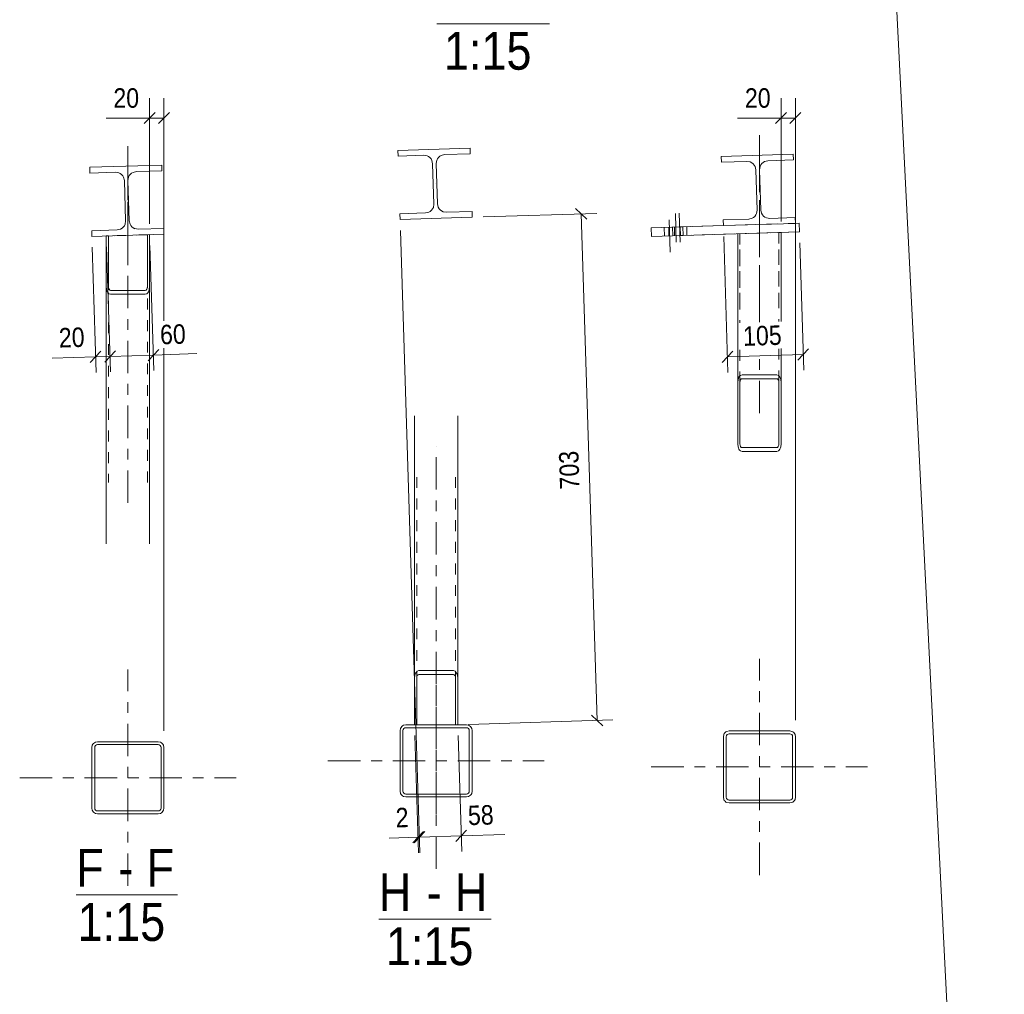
# Model space of a CAD drawing. Header units: millimetres. Extents: x 0 to 914, y 0 to 420.
# Tile 12 of 14: x 703 to 794, y 235 to 325. Entities that reach past the tile are written whole.
import ezdxf

# ---------------------------------------------------------------- set-up
doc = ezdxf.new("R2010")
doc.units = ezdxf.units.MM
for name, pattern in [('XKITLINE00', [0]), ('XKITLINE01', [4, 1, -1, 1, -1]), ('XKITLINE03', [6, 3, -1, 1, -1])]:
    doc.linetypes.add(name, pattern=pattern)
for name, color, linetype, lineweight in [('Element', 2, 'Continuous', 0), ('Inny typ obiektu', 7, 'Continuous', 0), ('Wymiar', 4, 'Continuous', 0), ('Śruba', 3, 'Continuous', 0)]:
    doc.layers.add(name, color=color, linetype=linetype, lineweight=lineweight)
doc.styles.add('ARIAL', font='ARIAL.TTF')

msp = doc.modelspace()

# ---------------------------------------------------------------- linework, layer by layer
at = {"layer": 'Element', "linetype": 'XKITLINE03', "lineweight": 0}
for p, q in [((770.976, 297.523), (770.976, 314.799)), ((770.976, 314.799), (770.976, 297.523)), ((712.603, 303.634), (712.603, 313.799)), ((712.603, 313.799), (712.603, 279.861)), ((740.994, 310.307), (740.994, 310.307)), ((770.875, 309.744), (770.875, 309.744)), ((712.503, 308.744), (712.503, 308.744)), ((770.976, 289.099), (770.976, 295.002)), ((741.094, 252.028), (741.094, 286.028)), ((741.091, 246.947), (741.091, 266.947)), ((770.973, 246.383), (770.973, 266.383)), ((712.6, 245.383), (712.6, 265.383)), ((741.094, 261.755), (741.094, 252.028)), ((731.091, 256.947), (751.091, 256.947)), ((760.973, 256.383), (780.973, 256.383)), ((702.6, 255.383), (722.6, 255.383))]:
    msp.add_line(p, q, dxfattribs=at)
at = {"layer": 'Element', "linetype": 'XKITLINE00', "lineweight": 0}
for p, q in [((737.562, 313.401), (744.225, 313.61)), ((737.562, 313.401), (744.225, 313.61)), ((737.579, 312.868), (737.562, 313.401)), ((737.579, 312.868), (737.562, 313.401)), ((744.242, 313.077), (741.876, 313.003)), ((744.242, 313.077), (741.876, 313.003)), ((744.225, 313.61), (744.242, 313.077)), ((744.225, 313.61), (744.242, 313.077)), ((739.944, 312.942), (737.579, 312.868)), ((739.944, 312.942), (737.579, 312.868)), ((739.944, 312.942), (740.252, 312.891)), ((739.944, 312.942), (740.252, 312.891)), ((740.698, 312.472), (740.769, 312.168)), ((740.698, 312.472), (740.769, 312.168)), ((740.886, 308.436), (740.769, 312.168)), ((740.886, 308.436), (740.769, 312.168)), ((741.102, 312.178), (741.153, 312.486)), ((741.102, 312.178), (741.153, 312.486)), ((741.219, 308.447), (741.102, 312.178)), ((741.219, 308.447), (741.102, 312.178)), ((741.572, 312.932), (741.876, 313.003)), ((741.572, 312.932), (741.876, 313.003)), ((767.443, 312.837), (774.107, 313.047)), ((767.443, 312.837), (774.107, 313.047)), ((767.46, 312.304), (767.443, 312.837)), ((767.46, 312.304), (767.443, 312.837)), ((769.826, 312.379), (767.46, 312.304)), ((769.826, 312.379), (767.46, 312.304)), ((769.826, 312.379), (770.134, 312.327)), ((769.826, 312.379), (770.134, 312.327)), ((771.454, 312.369), (771.758, 312.439)), ((771.454, 312.369), (771.758, 312.439)), ((774.123, 312.514), (771.758, 312.439)), ((774.123, 312.514), (771.758, 312.439)), ((774.107, 313.047), (774.123, 312.514)), ((774.107, 313.047), (774.123, 312.514)), ((709.071, 311.837), (715.734, 312.047)), ((709.071, 311.837), (715.734, 312.047)), ((709.088, 311.304), (709.071, 311.837)), ((709.088, 311.304), (709.071, 311.837)), ((711.453, 311.379), (709.088, 311.304)), ((711.453, 311.379), (709.088, 311.304)), ((711.453, 311.379), (711.761, 311.327)), ((711.453, 311.379), (711.761, 311.327)), ((713.081, 311.369), (713.385, 311.439)), ((713.081, 311.369), (713.385, 311.439)), ((715.751, 311.514), (713.385, 311.439)), ((715.751, 311.514), (713.385, 311.439)), ((715.734, 312.047), (715.751, 311.514)), ((715.734, 312.047), (715.751, 311.514)), ((770.58, 311.908), (770.65, 311.604)), ((770.58, 311.908), (770.65, 311.604)), ((770.767, 307.873), (770.65, 311.604)), ((770.767, 307.873), (770.65, 311.604)), ((770.983, 311.615), (771.035, 311.923)), ((770.983, 311.615), (771.035, 311.923)), ((771.101, 307.883), (770.983, 311.615)), ((771.101, 307.883), (770.983, 311.615)), ((712.207, 310.908), (712.278, 310.604)), ((712.207, 310.908), (712.278, 310.604)), ((712.395, 306.873), (712.278, 310.604)), ((712.395, 306.873), (712.278, 310.604)), ((712.611, 310.615), (712.662, 310.923)), ((712.611, 310.615), (712.662, 310.923)), ((712.728, 306.883), (712.611, 310.615)), ((712.728, 306.883), (712.611, 310.615)), ((740.415, 307.682), (740.111, 307.611)), ((740.415, 307.682), (740.111, 307.611)), ((740.886, 308.436), (740.835, 308.128)), ((740.886, 308.436), (740.835, 308.128)), ((741.29, 308.143), (741.219, 308.447)), ((741.29, 308.143), (741.219, 308.447)), ((742.044, 307.672), (741.736, 307.723)), ((742.044, 307.672), (741.736, 307.723)), ((742.044, 307.672), (744.409, 307.746)), ((742.044, 307.672), (744.409, 307.746)), ((744.409, 307.746), (744.426, 307.213)), ((744.409, 307.746), (744.426, 307.213)), ((770.767, 307.873), (770.716, 307.565)), ((770.767, 307.873), (770.716, 307.565)), ((771.171, 307.579), (771.101, 307.883)), ((771.171, 307.579), (771.101, 307.883)), ((712.395, 306.873), (712.344, 306.565)), ((712.395, 306.873), (712.344, 306.565)), ((712.799, 306.579), (712.728, 306.883)), ((712.799, 306.579), (712.728, 306.883)), ((737.746, 307.537), (740.111, 307.611)), ((737.746, 307.537), (740.111, 307.611)), ((737.763, 307.004), (737.746, 307.537)), ((737.763, 307.004), (737.746, 307.537)), ((744.426, 307.213), (737.763, 307.004)), ((744.426, 307.213), (737.763, 307.004)), ((767.627, 306.974), (769.993, 307.048)), ((767.627, 306.974), (769.993, 307.048)), ((767.644, 306.441), (767.627, 306.974)), ((767.644, 306.441), (767.627, 306.974)), ((770.297, 307.118), (769.993, 307.048)), ((770.297, 307.118), (769.993, 307.048)), ((771.925, 307.109), (771.617, 307.16)), ((771.925, 307.109), (771.617, 307.16)), ((771.925, 307.109), (774.291, 307.183)), ((771.925, 307.109), (774.291, 307.183)), ((774.291, 307.183), (774.308, 306.65)), ((774.291, 307.183), (774.308, 306.65)), ((709.255, 305.974), (711.62, 306.048)), ((709.255, 305.974), (711.62, 306.048)), ((709.272, 305.441), (709.255, 305.974)), ((709.272, 305.441), (709.255, 305.974)), ((711.924, 306.118), (711.62, 306.048)), ((711.924, 306.118), (711.62, 306.048)), ((713.553, 306.109), (713.245, 306.16)), ((713.553, 306.109), (713.245, 306.16)), ((713.553, 306.109), (715.918, 306.183)), ((713.553, 306.109), (715.918, 306.183)), ((715.918, 306.183), (715.935, 305.65)), ((715.918, 306.183), (715.935, 305.65)), ((760.981, 306.231), (767.644, 306.441)), ((760.981, 306.231), (761.006, 305.432)), ((774.666, 305.861), (761.006, 305.432)), ((763.672, 305.516), (763.646, 306.315)), ((774.308, 306.65), (767.644, 306.441)), ((774.308, 306.65), (767.644, 306.441)), ((772.976, 305.808), (772.976, 297.586)), ((774.308, 306.65), (774.641, 306.661)), ((774.641, 306.661), (774.666, 305.861)), ((715.935, 305.65), (709.272, 305.441)), ((715.935, 305.65), (709.272, 305.441)), ((710.603, 305.483), (710.803, 305.489)), ((710.603, 305.483), (710.803, 305.489)), ((710.603, 300.801), (710.603, 305.483)), ((710.603, 300.801), (710.603, 305.483)), ((710.803, 305.489), (710.803, 300.801)), ((710.803, 300.801), (710.803, 305.489)), ((714.603, 305.609), (714.403, 305.603)), ((714.603, 305.609), (714.403, 305.603)), ((714.403, 305.603), (714.403, 300.801)), ((714.403, 305.603), (714.403, 300.801)), ((714.603, 300.801), (714.603, 305.609)), ((714.603, 300.801), (714.603, 305.609)), ((768.976, 305.682), (768.976, 286.266)), ((710.603, 300.801), (710.634, 300.53)), ((710.603, 300.801), (710.634, 300.53)), ((710.603, 300.798), (710.603, 277.028)), ((710.818, 300.665), (710.803, 300.801)), ((710.818, 300.665), (710.803, 300.801)), ((710.862, 300.55), (710.818, 300.665)), ((710.862, 300.55), (710.818, 300.665)), ((710.927, 300.473), (710.862, 300.55)), ((710.927, 300.473), (710.862, 300.55)), ((711.003, 300.447), (710.927, 300.473)), ((711.003, 300.447), (710.927, 300.473)), ((711.003, 300.447), (714.203, 300.447)), ((711.003, 300.447), (714.203, 300.447)), ((714.28, 300.473), (714.203, 300.447)), ((714.28, 300.473), (714.203, 300.447)), ((714.344, 300.55), (714.28, 300.473)), ((714.344, 300.55), (714.28, 300.473)), ((714.388, 300.665), (714.344, 300.55)), ((714.388, 300.665), (714.344, 300.55)), ((714.403, 300.801), (714.388, 300.665)), ((714.403, 300.801), (714.388, 300.665)), ((714.573, 300.53), (714.603, 300.801)), ((714.573, 300.53), (714.603, 300.801)), ((714.603, 300.803), (714.603, 277.028)), ((710.85, 300.146), (711.003, 300.092)), ((710.85, 300.146), (711.003, 300.092)), ((711.003, 300.092), (714.203, 300.092)), ((711.003, 300.092), (714.203, 300.092)), ((714.203, 300.092), (714.356, 300.146)), ((714.203, 300.092), (714.356, 300.146)), ((772.976, 295.065), (772.976, 286.266)), ((769.006, 292.203), (768.976, 291.932)), ((769.006, 292.203), (768.976, 291.932)), ((769.191, 292.067), (769.234, 292.182)), ((769.191, 292.067), (769.234, 292.182)), ((769.376, 292.64), (769.223, 292.586)), ((769.376, 292.64), (769.223, 292.586)), ((769.234, 292.182), (769.299, 292.259)), ((769.234, 292.182), (769.299, 292.259)), ((769.299, 292.259), (769.376, 292.286)), ((769.299, 292.259), (769.376, 292.286)), ((769.376, 292.64), (772.576, 292.64)), ((769.376, 292.64), (772.576, 292.64)), ((769.376, 292.286), (772.576, 292.286)), ((769.376, 292.286), (772.576, 292.286)), ((772.729, 292.586), (772.576, 292.64)), ((772.729, 292.586), (772.576, 292.64)), ((772.576, 292.286), (772.652, 292.259)), ((772.576, 292.286), (772.652, 292.259)), ((772.652, 292.259), (772.717, 292.182)), ((772.652, 292.259), (772.717, 292.182)), ((772.717, 292.182), (772.76, 292.067)), ((772.717, 292.182), (772.76, 292.067)), ((772.976, 291.932), (772.945, 292.203)), ((772.976, 291.932), (772.945, 292.203)), ((768.976, 286.266), (768.976, 291.932)), ((769.176, 291.932), (769.191, 292.067)), ((769.176, 291.932), (769.191, 292.067)), ((769.176, 291.932), (769.176, 286.266)), ((769.176, 286.266), (769.176, 291.932)), ((772.76, 292.067), (772.776, 291.932)), ((772.76, 292.067), (772.776, 291.932)), ((772.776, 291.932), (772.776, 286.266)), ((772.776, 286.266), (772.776, 291.932)), ((772.976, 286.266), (772.976, 291.932)), ((739.094, 288.861), (739.094, 264.588)), ((743.094, 288.862), (743.094, 264.589)), ((768.976, 286.266), (769.006, 285.994)), ((768.976, 286.266), (769.006, 285.994)), ((769.191, 286.13), (769.176, 286.266)), ((769.191, 286.13), (769.176, 286.266)), ((769.234, 286.015), (769.191, 286.13)), ((769.234, 286.015), (769.191, 286.13)), ((769.299, 285.938), (769.234, 286.015)), ((769.299, 285.938), (769.234, 286.015)), ((769.376, 285.911), (769.299, 285.938)), ((769.376, 285.911), (769.299, 285.938)), ((769.376, 285.911), (772.576, 285.911)), ((769.376, 285.911), (772.576, 285.911)), ((772.652, 285.938), (772.576, 285.911)), ((772.652, 285.938), (772.576, 285.911)), ((772.717, 286.015), (772.652, 285.938)), ((772.717, 286.015), (772.652, 285.938)), ((772.761, 286.13), (772.717, 286.015)), ((772.761, 286.13), (772.717, 286.015)), ((772.776, 286.266), (772.761, 286.13)), ((772.776, 286.266), (772.761, 286.13)), ((772.945, 285.995), (772.976, 286.266)), ((772.945, 285.995), (772.976, 286.266)), ((769.223, 285.611), (769.376, 285.557)), ((769.223, 285.611), (769.376, 285.557)), ((769.376, 285.557), (772.576, 285.557)), ((769.376, 285.557), (772.576, 285.557)), ((772.576, 285.557), (772.729, 285.611)), ((772.576, 285.557), (772.729, 285.611)), ((739.125, 264.859), (739.094, 264.588)), ((739.125, 264.859), (739.094, 264.588)), ((739.31, 264.724), (739.353, 264.839)), ((739.31, 264.724), (739.353, 264.839)), ((739.494, 265.297), (739.341, 265.243)), ((739.494, 265.297), (739.341, 265.243)), ((739.353, 264.839), (739.418, 264.915)), ((739.353, 264.839), (739.418, 264.915)), ((739.418, 264.915), (739.494, 264.942)), ((739.418, 264.915), (739.494, 264.942)), ((739.494, 265.297), (742.694, 265.297)), ((739.494, 265.297), (742.694, 265.297)), ((739.494, 264.942), (742.694, 264.942)), ((739.494, 264.942), (742.694, 264.942)), ((742.847, 265.243), (742.694, 265.297)), ((742.847, 265.243), (742.694, 265.297)), ((742.694, 264.942), (742.771, 264.915)), ((742.694, 264.942), (742.771, 264.915)), ((742.771, 264.915), (742.836, 264.839)), ((742.771, 264.915), (742.836, 264.839)), ((742.836, 264.839), (742.879, 264.724)), ((742.836, 264.839), (742.879, 264.724)), ((743.094, 264.588), (743.064, 264.859)), ((743.094, 264.588), (743.064, 264.859)), ((739.094, 260.28), (739.094, 264.588)), ((739.094, 264.588), (739.094, 260.28)), ((739.294, 264.588), (739.31, 264.724)), ((739.294, 264.588), (739.31, 264.724)), ((739.294, 260.28), (739.294, 264.588)), ((739.294, 260.28), (739.294, 264.588)), ((742.879, 264.724), (742.894, 264.588)), ((742.879, 264.724), (742.894, 264.588)), ((742.894, 264.588), (742.894, 260.281)), ((742.894, 260.281), (742.894, 264.588)), ((743.094, 260.281), (743.094, 264.588)), ((743.094, 260.281), (743.094, 264.588)), ((737.798, 259.951), (737.758, 259.747)), ((737.798, 259.951), (737.758, 259.747)), ((737.758, 254.147), (737.758, 259.747)), ((737.758, 254.147), (737.758, 259.747)), ((738.024, 259.747), (738.045, 259.849)), ((738.024, 259.747), (738.045, 259.849)), ((738.024, 254.147), (738.024, 259.747)), ((738.024, 254.147), (738.024, 259.747)), ((738.045, 259.849), (738.102, 259.935)), ((738.045, 259.849), (738.102, 259.935)), ((738.291, 260.28), (738.087, 260.239)), ((738.291, 260.28), (738.087, 260.239)), ((738.102, 259.935), (738.189, 259.993)), ((738.102, 259.935), (738.189, 259.993)), ((738.189, 259.993), (738.291, 260.013)), ((738.189, 259.993), (738.291, 260.013)), ((738.291, 260.28), (743.891, 260.28)), ((738.291, 260.28), (743.891, 260.28)), ((738.291, 260.013), (743.891, 260.013)), ((738.291, 260.013), (743.891, 260.013)), ((739.094, 260.28), (739.294, 260.28)), ((739.094, 260.28), (739.294, 260.28)), ((743.094, 260.281), (739.494, 260.28)), ((742.894, 260.281), (743.094, 260.281)), ((744.095, 260.239), (743.891, 260.28)), ((744.095, 260.239), (743.891, 260.28)), ((743.891, 260.013), (743.993, 259.993)), ((743.891, 260.013), (743.993, 259.993)), ((743.993, 259.993), (744.08, 259.935)), ((743.993, 259.993), (744.08, 259.935)), ((744.08, 259.935), (744.137, 259.849)), ((744.08, 259.935), (744.137, 259.849)), ((744.137, 259.849), (744.158, 259.747)), ((744.137, 259.849), (744.158, 259.747)), ((744.158, 254.147), (744.158, 259.747)), ((744.158, 254.147), (744.158, 259.747)), ((744.424, 259.747), (744.384, 259.951)), ((744.424, 259.747), (744.384, 259.951)), ((744.424, 254.147), (744.424, 259.747)), ((744.424, 254.147), (744.424, 259.747)), ((767.68, 259.387), (767.639, 259.183)), ((767.68, 259.387), (767.639, 259.183)), ((768.173, 259.716), (767.969, 259.676)), ((768.173, 259.716), (767.969, 259.676)), ((767.984, 259.372), (768.071, 259.429)), ((767.984, 259.372), (768.071, 259.429)), ((768.071, 259.429), (768.173, 259.45)), ((768.071, 259.429), (768.173, 259.45)), ((768.173, 259.716), (773.773, 259.716)), ((768.173, 259.716), (773.773, 259.716)), ((768.173, 259.45), (773.773, 259.45)), ((768.173, 259.45), (773.773, 259.45)), ((773.977, 259.676), (773.773, 259.716)), ((773.977, 259.676), (773.773, 259.716)), ((773.773, 259.45), (773.875, 259.429)), ((773.773, 259.45), (773.875, 259.429)), ((773.875, 259.429), (773.961, 259.372)), ((773.875, 259.429), (773.961, 259.372)), ((774.306, 259.183), (774.265, 259.387)), ((774.306, 259.183), (774.265, 259.387)), ((709.8, 258.716), (709.596, 258.676)), ((709.8, 258.716), (709.596, 258.676)), ((709.8, 258.716), (715.4, 258.716)), ((709.8, 258.716), (715.4, 258.716)), ((715.604, 258.676), (715.4, 258.716)), ((715.604, 258.676), (715.4, 258.716)), ((767.639, 253.583), (767.639, 259.183)), ((767.639, 253.583), (767.639, 259.183)), ((767.906, 259.183), (767.926, 259.285)), ((767.906, 259.183), (767.926, 259.285)), ((767.906, 253.583), (767.906, 259.183)), ((767.906, 253.583), (767.906, 259.183)), ((767.926, 259.285), (767.984, 259.372)), ((767.926, 259.285), (767.984, 259.372)), ((773.961, 259.372), (774.019, 259.285)), ((773.961, 259.372), (774.019, 259.285)), ((774.019, 259.285), (774.039, 259.183)), ((774.019, 259.285), (774.039, 259.183)), ((774.039, 253.583), (774.039, 259.183)), ((774.039, 253.583), (774.039, 259.183)), ((774.306, 253.583), (774.306, 259.183)), ((774.306, 253.583), (774.306, 259.183)), ((709.307, 258.387), (709.267, 258.183)), ((709.307, 258.387), (709.267, 258.183)), ((709.267, 252.583), (709.267, 258.183)), ((709.267, 252.583), (709.267, 258.183)), ((709.533, 258.183), (709.554, 258.285)), ((709.533, 258.183), (709.554, 258.285)), ((709.533, 252.583), (709.533, 258.183)), ((709.533, 252.583), (709.533, 258.183)), ((709.554, 258.285), (709.611, 258.372)), ((709.554, 258.285), (709.611, 258.372)), ((709.611, 258.372), (709.698, 258.429)), ((709.611, 258.372), (709.698, 258.429)), ((709.698, 258.429), (709.8, 258.45)), ((709.698, 258.429), (709.8, 258.45)), ((709.8, 258.45), (715.4, 258.45)), ((709.8, 258.45), (715.4, 258.45)), ((715.4, 258.45), (715.502, 258.429)), ((715.4, 258.45), (715.502, 258.429)), ((715.502, 258.429), (715.589, 258.372)), ((715.502, 258.429), (715.589, 258.372)), ((715.589, 258.372), (715.646, 258.285)), ((715.589, 258.372), (715.646, 258.285)), ((715.646, 258.285), (715.667, 258.183)), ((715.646, 258.285), (715.667, 258.183)), ((715.667, 252.583), (715.667, 258.183)), ((715.667, 252.583), (715.667, 258.183)), ((715.933, 258.183), (715.893, 258.387)), ((715.933, 258.183), (715.893, 258.387)), ((715.933, 252.583), (715.933, 258.183)), ((715.933, 252.583), (715.933, 258.183)), ((737.758, 254.147), (737.798, 253.943)), ((737.758, 254.147), (737.798, 253.943)), ((738.045, 254.045), (738.024, 254.147)), ((738.045, 254.045), (738.024, 254.147)), ((738.102, 253.958), (738.045, 254.045)), ((738.102, 253.958), (738.045, 254.045)), ((738.189, 253.9), (738.102, 253.958)), ((738.189, 253.9), (738.102, 253.958)), ((744.08, 253.958), (743.993, 253.9)), ((744.08, 253.958), (743.993, 253.9)), ((744.137, 254.045), (744.08, 253.958)), ((744.137, 254.045), (744.08, 253.958)), ((744.158, 254.147), (744.137, 254.045)), ((744.158, 254.147), (744.137, 254.045)), ((744.384, 253.943), (744.424, 254.147)), ((744.384, 253.943), (744.424, 254.147)), ((738.087, 253.654), (738.291, 253.613)), ((738.087, 253.654), (738.291, 253.613)), ((738.291, 253.88), (738.189, 253.9)), ((738.291, 253.88), (738.189, 253.9)), ((738.291, 253.88), (743.891, 253.88)), ((738.291, 253.88), (743.891, 253.88)), ((738.291, 253.613), (743.891, 253.613)), ((738.291, 253.613), (743.891, 253.613)), ((743.993, 253.9), (743.891, 253.88)), ((743.993, 253.9), (743.891, 253.88)), ((743.891, 253.613), (744.095, 253.654)), ((743.891, 253.613), (744.095, 253.654)), ((767.639, 253.583), (767.68, 253.379)), ((767.639, 253.583), (767.68, 253.379)), ((767.926, 253.481), (767.906, 253.583)), ((767.926, 253.481), (767.906, 253.583)), ((767.984, 253.395), (767.926, 253.481)), ((767.984, 253.395), (767.926, 253.481)), ((767.969, 253.09), (768.173, 253.05)), ((767.969, 253.09), (768.173, 253.05)), ((768.071, 253.337), (767.984, 253.395)), ((768.071, 253.337), (767.984, 253.395)), ((768.173, 253.316), (768.071, 253.337)), ((768.173, 253.316), (768.071, 253.337)), ((768.173, 253.316), (773.773, 253.316)), ((768.173, 253.316), (773.773, 253.316)), ((768.173, 253.05), (773.773, 253.05)), ((768.173, 253.05), (773.773, 253.05)), ((773.875, 253.337), (773.773, 253.316)), ((773.875, 253.337), (773.773, 253.316)), ((773.773, 253.05), (773.977, 253.09)), ((773.773, 253.05), (773.977, 253.09)), ((773.961, 253.395), (773.875, 253.337)), ((773.961, 253.395), (773.875, 253.337)), ((774.019, 253.481), (773.961, 253.395)), ((774.019, 253.481), (773.961, 253.395)), ((774.039, 253.583), (774.019, 253.481)), ((774.039, 253.583), (774.019, 253.481)), ((774.265, 253.379), (774.306, 253.583)), ((774.265, 253.379), (774.306, 253.583)), ((709.267, 252.583), (709.307, 252.379)), ((709.267, 252.583), (709.307, 252.379)), ((709.554, 252.481), (709.533, 252.583)), ((709.554, 252.481), (709.533, 252.583)), ((709.611, 252.395), (709.554, 252.481)), ((709.611, 252.395), (709.554, 252.481)), ((709.698, 252.337), (709.611, 252.395)), ((709.698, 252.337), (709.611, 252.395)), ((709.8, 252.316), (709.698, 252.337)), ((709.8, 252.316), (709.698, 252.337)), ((709.8, 252.316), (715.4, 252.316)), ((709.8, 252.316), (715.4, 252.316)), ((715.502, 252.337), (715.4, 252.316)), ((715.502, 252.337), (715.4, 252.316)), ((715.589, 252.395), (715.502, 252.337)), ((715.589, 252.395), (715.502, 252.337)), ((715.646, 252.481), (715.589, 252.395)), ((715.646, 252.481), (715.589, 252.395)), ((715.667, 252.583), (715.646, 252.481)), ((715.667, 252.583), (715.646, 252.481)), ((715.893, 252.379), (715.933, 252.583)), ((715.893, 252.379), (715.933, 252.583)), ((709.596, 252.09), (709.8, 252.05)), ((709.596, 252.09), (709.8, 252.05)), ((709.8, 252.05), (715.4, 252.05)), ((709.8, 252.05), (715.4, 252.05)), ((715.4, 252.05), (715.604, 252.09)), ((715.4, 252.05), (715.604, 252.09))]:
    msp.add_line(p, q, dxfattribs=at)
at = {"layer": 'Element', "linetype": 'XKITLINE01', "lineweight": 0}
for p, q in [((763.646, 306.315), (774.308, 306.65)), ((774.666, 305.861), (763.672, 305.516)), ((772.976, 305.808), (768.976, 305.682)), ((772.976, 305.808), (768.976, 305.682)), ((772.776, 305.802), (772.776, 297.58)), ((772.776, 299.229), (772.776, 305.802)), ((772.976, 305.808), (772.976, 297.586)), ((714.603, 305.609), (710.603, 305.483)), ((710.603, 305.483), (710.603, 300.798)), ((714.403, 305.603), (710.803, 305.489)), ((710.803, 305.489), (710.803, 282.694)), ((714.403, 282.694), (714.403, 305.603)), ((714.603, 305.609), (714.603, 300.803)), ((768.976, 293.563), (768.976, 305.682)), ((769.176, 305.689), (769.176, 297.467)), ((769.176, 299.229), (769.176, 305.689)), ((769.176, 294.946), (769.176, 291.932)), ((772.776, 295.059), (772.776, 291.932)), ((772.976, 295.065), (772.976, 293.563)), ((739.294, 283.195), (739.294, 260.28)), ((742.894, 283.195), (742.894, 260.281)), ((739.094, 264.588), (739.094, 260.28)), ((743.094, 264.589), (743.094, 260.281)), ((743.094, 260.281), (739.094, 260.28)), ((739.494, 260.28), (739.294, 260.28)), ((742.836, 260.281), (742.771, 260.281))]:
    msp.add_line(p, q, dxfattribs=at)
at = {"layer": 'Element', "linetype": 'XKITLINE00', "lineweight": 0}
for centre, radius, start, end in [((739.969, 312.143), 0.8, 24.29821, 69.29821), ((739.969, 312.143), 0.8, 24.29821, 69.29821), ((741.902, 312.203), 0.8, 114.29821, 159.29821), ((741.902, 312.203), 0.8, 114.29821, 159.29821), ((769.851, 311.579), 0.8, 24.29821, 69.29821), ((769.851, 311.579), 0.8, 24.29821, 69.29821), ((771.783, 311.64), 0.8, 114.29821, 159.29821), ((771.783, 311.64), 0.8, 114.29821, 159.29821), ((711.478, 310.579), 0.8, 24.29821, 69.29821), ((711.478, 310.579), 0.8, 24.29821, 69.29821), ((713.41, 310.64), 0.8, 114.29821, 159.29821), ((713.41, 310.64), 0.8, 114.29821, 159.29821), ((740.086, 308.411), 0.8, 294.29821, 339.29821), ((740.086, 308.411), 0.8, 294.29821, 339.29821), ((742.019, 308.472), 0.8, 204.29821, 249.29821), ((742.019, 308.472), 0.8, 204.29821, 249.29821), ((769.968, 307.848), 0.8, 294.29821, 339.29821), ((769.968, 307.848), 0.8, 294.29821, 339.29821), ((771.9, 307.908), 0.8, 204.29821, 249.29821), ((771.9, 307.908), 0.8, 204.29821, 249.29821), ((711.595, 306.848), 0.8, 294.29821, 339.29821), ((711.595, 306.848), 0.8, 294.29821, 339.29821), ((713.528, 306.908), 0.8, 204.29821, 249.29821), ((713.528, 306.908), 0.8, 204.29821, 249.29821), ((711.282, 300.643), 0.658, 189.92558, 228.98696), ((711.282, 300.643), 0.658, 189.92558, 228.98696), ((713.924, 300.643), 0.658, 311.01375, 350.07514), ((713.924, 300.643), 0.658, 311.01375, 350.07514), ((769.655, 292.089), 0.658, 131.01375, 170.07514), ((769.655, 292.089), 0.658, 131.01375, 170.07514), ((772.297, 292.089), 0.658, 9.92558, 48.98696), ((772.297, 292.089), 0.658, 9.92558, 48.98696), ((769.655, 286.108), 0.658, 189.92558, 228.98696), ((769.655, 286.108), 0.658, 189.92558, 228.98696), ((772.297, 286.108), 0.658, 311.01375, 350.07514), ((772.297, 286.108), 0.658, 311.01375, 350.07514), ((739.773, 264.746), 0.658, 131.01339, 170.07478), ((739.773, 264.746), 0.658, 131.01339, 170.07478), ((742.415, 264.746), 0.658, 9.92522, 48.98661), ((742.415, 264.746), 0.658, 9.92522, 48.98661), ((738.291, 259.747), 0.533, 112.5, 157.5), ((738.291, 259.747), 0.533, 112.5, 157.5), ((743.891, 259.747), 0.533, 22.5, 67.5), ((743.891, 259.747), 0.533, 22.5, 67.5), ((768.173, 259.183), 0.533, 112.5, 157.5), ((768.173, 259.183), 0.533, 112.5, 157.5), ((773.773, 259.183), 0.533, 22.5, 67.5), ((773.773, 259.183), 0.533, 22.5, 67.5), ((709.8, 258.183), 0.533, 112.5, 157.5), ((709.8, 258.183), 0.533, 112.5, 157.5), ((715.4, 258.183), 0.533, 22.5, 67.5), ((715.4, 258.183), 0.533, 22.5, 67.5), ((738.291, 254.147), 0.533, 202.5, 247.5), ((738.291, 254.147), 0.533, 202.5, 247.5), ((743.891, 254.147), 0.533, 292.5, 337.5), ((743.891, 254.147), 0.533, 292.5, 337.5), ((768.173, 253.583), 0.533, 202.5, 247.5), ((768.173, 253.583), 0.533, 202.5, 247.5), ((773.773, 253.583), 0.533, 292.5, 337.5), ((773.773, 253.583), 0.533, 292.5, 337.5), ((709.8, 252.583), 0.533, 202.5, 247.5), ((709.8, 252.583), 0.533, 202.5, 247.5), ((715.4, 252.583), 0.533, 292.5, 337.5), ((715.4, 252.583), 0.533, 292.5, 337.5)]:
    msp.add_arc(centre, radius, start, end, dxfattribs=at)
at = {"layer": 'Inny typ obiektu', "linetype": 'XKITLINE00', "lineweight": 0}
for p, q in [((741.162, 325.11), (751.556, 325.11)), ((707.826, 244.55), (717.18, 244.55)), ((735.797, 242.306), (746.191, 242.306))]:
    msp.add_line(p, q, dxfattribs=at)
at = {"layer": 'Wymiar', "linetype": 'XKITLINE00', "lineweight": 0}
for p, q in [((780.072, 397.501), (793.61, 128.86)), ((714.603, 306.609), (714.603, 318.243)), ((715.933, 297.629), (715.933, 318.243)), ((772.976, 306.808), (772.976, 318.243)), ((774.306, 260.716), (774.306, 318.243)), ((715.112, 316.892), (714.094, 315.874)), ((716.442, 316.892), (715.424, 315.874)), ((773.485, 316.892), (772.467, 315.874)), ((774.815, 316.892), (773.797, 315.874)), ((714.603, 316.383), (710.583, 316.383)), ((714.603, 316.383), (710.583, 316.383)), ((714.603, 316.383), (715.933, 316.383)), ((772.976, 316.383), (768.956, 316.383)), ((772.976, 316.383), (768.956, 316.383)), ((772.976, 316.383), (774.306, 316.383)), ((753.986, 308.023), (755.035, 307.037)), ((745.426, 307.245), (755.95, 307.575)), ((755.981, 260.686), (754.51, 307.53)), ((737.794, 306.005), (739.601, 248.456)), ((737.794, 306.005), (739.601, 248.456)), ((767.676, 305.441), (768.07, 292.87)), ((709.303, 304.441), (709.666, 292.87)), ((710.635, 304.484), (710.998, 292.911)), ((710.635, 304.484), (710.998, 292.911)), ((714.635, 304.61), (714.998, 293.037)), ((774.698, 304.862), (775.067, 293.09)), ((711.446, 294.875), (710.46, 293.826)), ((711.446, 294.875), (710.46, 293.826)), ((715.446, 295.001), (714.46, 293.951)), ((715.933, 259.716), (715.933, 295.107)), ((775.515, 295.054), (774.529, 294.004)), ((709.621, 294.309), (705.603, 294.183)), ((709.621, 294.309), (705.603, 294.183)), ((710.114, 294.834), (709.128, 293.784)), ((709.621, 294.309), (710.953, 294.351)), ((710.953, 294.351), (714.953, 294.476)), ((714.953, 294.476), (718.971, 294.602)), ((714.953, 294.476), (718.971, 294.602)), ((768.518, 294.834), (767.532, 293.784)), ((768.025, 294.309), (775.022, 294.529)), ((744.094, 260.313), (757.42, 260.731)), ((755.456, 261.179), (756.506, 260.193)), ((739.126, 259.281), (739.466, 248.451)), ((743.126, 259.282), (743.462, 248.577)), ((739.913, 250.416), (738.928, 249.366)), ((740.048, 250.42), (739.063, 249.37)), ((740.048, 250.42), (739.063, 249.37)), ((743.91, 250.541), (742.924, 249.491)), ((739.421, 249.891), (736.737, 249.806)), ((739.421, 249.891), (736.737, 249.806)), ((739.421, 249.891), (739.556, 249.895)), ((739.556, 249.895), (743.417, 250.016)), ((743.417, 250.016), (747.435, 250.142)), ((743.417, 250.016), (747.435, 250.142))]:
    msp.add_line(p, q, dxfattribs=at)
at = {"layer": 'Śruba', "linetype": 'XKITLINE00', "lineweight": 0}
for p, q in [((762.719, 303.984), (762.625, 306.983)), ((762.719, 303.984), (762.625, 306.983)), ((763.204, 307.568), (763.288, 304.903)), ((763.554, 307.579), (763.638, 304.914)), ((762.206, 305.469), (762.18, 306.269)), ((762.206, 305.469), (762.18, 306.269)), ((762.587, 306.282), (762.612, 305.482)), ((762.934, 306.293), (762.96, 305.493)), ((763.138, 305.499), (763.113, 306.298)), ((763.138, 305.499), (763.113, 306.298)), ((763.9, 306.323), (763.925, 305.524)), ((764.252, 306.334), (764.278, 305.535))]:
    msp.add_line(p, q, dxfattribs=at)

# ---------------------------------------------------------------- texts
at = {"layer": 'Inny typ obiektu', "style": 'ARIAL', "width": 0.85}
for s, p in [('1:15', (741.816, 320.86)), ('F', (707.826, 245.3)), ('F', (714.33, 245.3)), ('-', (711.726, 245.3)), ('H', (735.797, 243.056)), ('H', (742.821, 243.056)), ('-', (740.217, 243.056)), ('1:15', (707.96, 240.3)), ('1:15', (736.451, 238.056))]:
    msp.add_text(s, height=3.5, dxfattribs=at).set_placement(p)
at = {"layer": 'Wymiar', "style": 'ARIAL', "width": 0.85}
for p in [(711.258, 317.343), (769.631, 317.343)]:
    msp.add_text('20', height=1.8, dxfattribs=at).set_placement(p)
for s, rotation, p in [('20', 1.79909, (706.247, 295.163)), ('60', 1.79909, (715.597, 295.457)), ('105', 1.79909, (769.492, 295.316)), ('703', 91.7993, (754.349, 282.076)), ('2', 1.79909, (737.381, 250.787)), ('58', 1.79909, (744.061, 250.997))]:
    msp.add_text(s, height=1.8, rotation=rotation, dxfattribs=at).set_placement(p)

doc.saveas('drawing.dxf')
